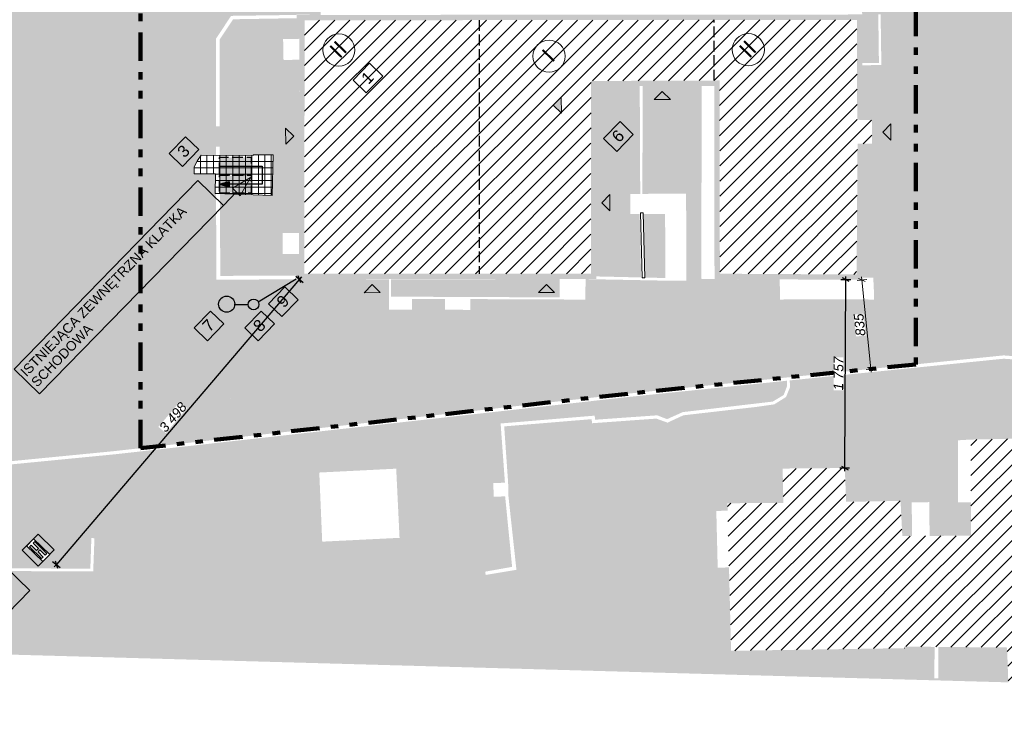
# Model space of a CAD drawing. Header units: metres. Extents: x -95 to 251, y -129 to 218.
# Tile 2 of 4: x -18 to 74, y -49 to 16. Entities that reach past the tile are written whole.
import ezdxf
from ezdxf.xclip import XClip

# ---------------------------------------------------------------- set-up
doc = ezdxf.new("R2010")
doc.units = ezdxf.units.M
doc.header["$LTSCALE"] = 0.01
doc.header["$MEASUREMENT"] = 0
doc.header["$XCLIPFRAME"] = 0
for name, pattern in [('Krawędzie ukryte', [135, 100, -35]), ('Przerywana potrójnie', [723.19442, 264.583325, -105.833328, 70.555556, -105.833328, 70.555556, -105.833328]), ('Wipeout_Contour', [100, 0, -100])]:
    doc.linetypes.add(name, pattern=pattern)
for name, color, linetype in [('0_MDCP z klauzulą', 7, 'Continuous'), ('2_hydranty.PZT', 7, 'Continuous'), ('2_umeblowanie.ISTN', 7, 'Continuous'), ('3_budynki.PZT', 7, 'Continuous'), ('3_kd.PZT', 7, 'Continuous'), ('3_lądowisko.K_IR', 7, 'Continuous'), ('3_utwardzenia.PZT', 7, 'Continuous'), ('3_wymiary.PZT', 7, 'Continuous'), ('3_zieleń.PZT', 7, 'Continuous'), ('4_opisy.PZT', 7, 'Continuous'), ('Mapa Lądowisko Bochnia_5_0', 7, 'Continuous')]:
    doc.layers.add(name, color=color, linetype=linetype)
doc.styles.add('GENERATED_STYLE_1', font='txt')
doc.styles.add('GENERATED_STYLE_2', font='txt')
doc.dimstyles.new('GENERATED_STYLE__1', dxfattribs={"dimtxt": 0.9, "dimasz": 0.458937, "dimexe": 0.18, "dimexo": 0.02, "dimgap": 0.09, "dimtad": 1, "dimdec": 0, "dimlfac": 100, "dimzin": 0, "dimdsep": 46, "dimtxsty": 'GENERATED_STYLE_1', "dimblk": 'ARROWHEAD_2', "dimblk1": 'ARROWHEAD_2', "dimblk2": 'ARROWHEAD_2', "dimcen": 0.09, "dimclrd": 1, "dimclre": 1, "dimclrt": 1, "dimadec": 1, "dimazin": 0, "dimtfac": 1, "dimtdec": 4, "dimtmove": 0, "dimatfit": 3, "dimfxl": 0, "dimtolj": 1, "dimtzin": 0, "dimarcsym": 0})
picture_1 = doc.add_image_def('image1.tif', size_in_pixel=(6614, 4961))
pattern_1 = [(45, (0, 0), (-0.707107, 0.707107), [])]

# ---------------------------------------------------------------- blocks, each defined once
blk = doc.blocks.new('Rysunek_1_5', base_point=(78.118, 44.483))
at = {"layer": 'Mapa Lądowisko Bochnia_5_0', "color": 9, "lineweight": 0}
image = blk.add_image(picture_1, insert=(55.671, -129.073), size_in_units=(279.993, 210.016), rotation=45.7581, dxfattribs=at)
image.set_boundary_path([(-0.5, -0.5), (6613.5, 4960.5)])
blk = doc.blocks.new('*D2')
at = {"layer": '3_wymiary.PZT', "color": 1, "linetype": 'Continuous', "lineweight": 30}
for p, q in [((8.036, -8.597), (-14.648, -35.227)), ((7.692, -8.304), (8.381, -8.891)), ((8.153, -8.926), (7.92, -8.269)), ((8.228, -8.373), (8.036, -8.597)), ((-14.993, -34.933), (-14.303, -35.521)), ((-14.648, -35.227), (-14.84, -35.452)), ((-14.765, -34.898), (-14.531, -35.555))]:
    blk.add_line(p, q, dxfattribs=at)
at = {"color": 254, "linetype": 'Wipeout_Contour', "lineweight": 0, "ltscale": 87.409421}
blk.add_wipeout([(-4.441, -22.967), (-2.445, -20.624), (-3.13, -20.04), (-5.126, -22.383)], dxfattribs=at).dxf.layer = '3_wymiary.PZT'
at = {"layer": '3_wymiary.PZT', "color": 1, "lineweight": 30, "insert": (-4.441, -22.967), "char_height": 0.9, "attachment_point": 7, "rotation": 49.57386, "style": 'GENERATED_STYLE_1'}
blk.add_mtext('\\A1;{\\pql;\\fArial|b0|i1|c238|p38;3\xa0498}', dxfattribs=at)
blk = doc.blocks.new('ARROWHEAD_2')
at = {"color": 0, "linetype": 'Continuous', "lineweight": 0}
for p, q in [((0, 0), (-1, 0)), ((-0.38, -0.66), (0.38, 0.66))]:
    blk.add_line(p, q, dxfattribs=at)
blk = doc.blocks.new('*D4')
at = {"layer": '3_wymiary.PZT', "color": 1, "linetype": 'Continuous', "lineweight": 0}
for p, q in [((60.04, -8.706), (60.941, -8.615)), ((60.808, -8.803), (60.172, -8.518)), ((60.46, -8.367), (60.49, -8.66)), ((60.49, -8.66), (61.337, -16.972)), ((60.886, -17.018), (61.787, -16.926)), ((61.019, -16.829), (61.655, -17.114)), ((61.337, -16.972), (61.367, -17.265))]:
    blk.add_line(p, q, dxfattribs=at)
at = {"color": 254, "linetype": 'Wipeout_Contour', "lineweight": 0, "ltscale": 246.636749}
blk.add_wipeout([(60.838, -13.853), (60.631, -11.815), (59.735, -11.906), (59.943, -13.945)], dxfattribs=at).dxf.layer = '3_wymiary.PZT'
at = {"layer": '3_wymiary.PZT', "color": 1, "lineweight": 0, "insert": (60.838, -13.853), "char_height": 0.9, "attachment_point": 7, "rotation": 95.81573, "style": 'GENERATED_STYLE_1'}
blk.add_mtext('\\A1;{\\pql;\\fArial|b0|i1|c238|p38;835}', dxfattribs=at)
blk = doc.blocks.new('*D7')
at = {"layer": '3_wymiary.PZT', "color": 1, "linetype": 'Continuous', "lineweight": 30}
for p, q in [((59.444, -8.655), (58.538, -8.649)), ((59.292, -8.828), (58.69, -8.476)), ((58.892, -26.224), (58.991, -8.652)), ((58.991, -8.652), (58.993, -8.357)), ((59.345, -26.226), (58.439, -26.221)), ((58.591, -26.048), (59.193, -26.4)), ((58.891, -26.519), (58.892, -26.224))]:
    blk.add_line(p, q, dxfattribs=at)
at = {"color": 254, "linetype": 'Wipeout_Contour', "lineweight": 0, "ltscale": 243.546664}
blk.add_wipeout([(58.753, -18.976), (58.77, -15.898), (57.87, -15.893), (57.853, -18.971)], dxfattribs=at).dxf.layer = '3_wymiary.PZT'
at = {"layer": '3_wymiary.PZT', "color": 1, "lineweight": 30, "insert": (58.753, -18.976), "char_height": 0.9, "attachment_point": 7, "rotation": 89.67859, "style": 'GENERATED_STYLE_1'}
blk.add_mtext('\\A1;{\\pql;\\fArial|b0|i1|c238|p38;1\xa0757}', dxfattribs=at)

msp = doc.modelspace()

# ---------------------------------------------------------------- hatches: boundary and pattern name
at = {"layer": '3_budynki.PZT', "linetype": 'Continuous', "lineweight": 0}
h = msp.add_hatch(color=7, dxfattribs=at)
h.paths.add_polyline_path([(7.758, 16.068), (7.753, 15.763), (8.008, 15.762), (7.984, -8.256), (7.734, -8.256), (7.734, -8.606), (8.036, -8.597), (35.716, -8.59), (35.722, 9.403), (46.712, 9.446), (46.742, -8.583), (60.49, -8.66), (60.578, 3.542), (61.928, 3.553), (61.929, 6.721), (60.549, 6.766), (60.519, 16.108), (8.01, 16.065)])
h.paths.add_polyline_path([(35.216, -8.09), (35.223, 9.901), (47.211, 9.948), (47.241, -8.086), (59.994, -8.158), (60.081, 4.038), (61.428, 4.049), (61.429, 6.237), (60.051, 6.282), (60.021, 15.608), (8.508, 15.566), (8.483, -8.097)], flags=0)
at = {"layer": '3_budynki.PZT', "linetype": 'Continuous', "lineweight": 9}
h = msp.add_hatch(dxfattribs=at)
h.set_pattern_fill('PZT_oznaczenia_budynków__5C', style=0, pattern_type=2)
h.set_pattern_definition(pattern_1)
h.paths.add_polyline_path([(8.508, 15.566), (60.021, 15.608), (60.051, 6.282), (61.429, 6.237), (61.428, 4.049), (60.081, 4.038), (59.994, -8.158), (47.241, -8.086), (47.211, 9.948), (35.223, 9.901), (35.216, -8.09), (8.483, -8.097)])
h = msp.add_hatch(dxfattribs=at)
h.set_pattern_fill('PZT_oznaczenia_budynków__5C', style=0, pattern_type=2)
h.set_pattern_definition(pattern_1)
h.paths.add_polyline_path([(53.094, -26.272), (58.892, -26.224), (59.019, -29.376), (64.095, -29.295), (64.259, -32.581), (70.658, -32.532), (70.639, -23.565), (84.418, -23.305), (84.592, -31.668), (86.904, -31.617), (86.907, -33.993), (84.645, -34.037), (84.693, -36.303), (84.909, -46.528), (74.144, -46.229), (74.028, -42.974), (64.438, -42.889), (64.447, -43.037), (48.284, -43.28), (48.26, -42.303), (48.112, -36.244), (47.963, -30.203), (47.946, -29.508), (51.375, -29.491), (53.165, -29.482)])
at = {"layer": '3_utwardzenia.PZT', "linetype": 'Continuous', "lineweight": 0}
h = msp.add_hatch(color=254, dxfattribs=at)
h.paths.add_polyline_path([(-29.848, 8.648), (-29.346, 8.695), (-29.346, 7.81), (-26.696, 7.673), (-22.895, 7.599), (-21.82, 7.731), (-20.61, 8.124), (-19.738, 8.563), (-19.157, 8.882), (-18.028, 9.77), (-12.145, 15.646), (-9.866, 17.755), (-8.693, 18.432), (-7.683, 18.818), (-6.312, 19.18), (1.45, 19.309), (2.944, 19.788), (7.071, 22.348), (13.388, 19.337), (13.359, 19.071), (10.922, 19.091), (10.93, 18.935), (10.3, 18.939), (10.322, 17.631), (9.967, 17.632), (10.01, 16.063), (7.734, 16.091), (7.162, 16.631), (1.366, 16.654), (0.572, 16.463), (-0.419, 16.088), (-0.917, 15.701), (-1.404, 15.106), (-1.74, 14.357), (-1.916, 13.607), (-1.91, 8.486), (-1.868, 7.783), (-1.707, 7.113), (-1.364, 6.64), (-0.89, 6.157), (-0.272, 5.757), (0.254, 5.663), (0.585, 5.671), (7.988, 5.834), (7.996, 3.747), (0.588, 3.767), (0.249, 3.768), (-0.429, 3.496), (-1.1, 3.014), (-1.495, 2.492), (-1.786, 1.881), (-1.88, -10.046), (-1.799, -11.221), (-1.555, -12.362), (-1.19, -13.316), (-0.713, -14.147), (0.326, -15.505), (1.311, -16.526), (2.527, -17.395), (4.088, -18.06), (5.869, -18.399), (8.06, -18.426), (7.734, -8.606), (16.366, -8.601), (16.368, -11.452), (18.532, -11.451), (18.532, -10.431), (21.612, -10.445), (21.601, -11.44), (23.962, -11.465), (23.972, -10.455), (34.701, -10.502), (34.712, -8.59), (42.405, -8.739), (44.115, -8.73), (45.518, -8.564), (46.742, -8.583), (47.368, -8.587), (52.818, -8.617), (52.864, -10.498), (55.241, -10.463), (61.629, -10.496), (61.631, -10.196), (67.141, -8.28), (71.21, -6.832), (71.432, -6.627), (71.523, -6.365), (71.557, -5.785), (71.445, -5.483), (71.233, -5.268), (66.534, -3.379), (67.068, 17.831), (71.662, 17.768), (71.999, 17.886), (72.165, 18.233), (72.185, 19.171), (72.239, 21.546), (72.157, 23.174), (71.837, 24.277), (71.532, 24.895), (70.555, 26.014), (69.392, 26.826), (68.034, 27.395), (66.829, 27.621), (65.853, 27.606), (64.98, 27.298), (63.863, 26.752), (62.475, 25.843), (61.279, 24.788), (59.934, 23.503), (58.941, 22.562), (57.965, 21.375), (57.377, 20.328), (57.021, 18.76), (55.516, 19.222), (55.212, 18.065), (54.817, 18.017), (33.138, 17.856), (27.808, 17.847), (24.389, 17.84), (10.202, 24.757), (10.757, 25.184), (13.544, 27.717), (13.697, 28.446), (12.961, 29.767), (12.134, 44.148), (18.147, 44.494), (19.747, 42.314), (20.526, 28.057), (21.132, 26.108), (21.86, 25.117), (22.43, 24.612), (23.285, 24.108), (24.354, 23.837), (32.085, 23.835), (47.887, 23.756), (48.741, 25.033), (48.858, 31.455), (44.135, 31.364), (44.094, 33.958), (34.435, 33.859), (34.453, 39.959), (35.202, 39.958), (35.206, 43.099), (34.458, 43.1), (34.46, 44.332), (33.611, 44.335), (33.551, 45.38), (42.852, 45.915), (42.912, 45.272), (47.066, 45.61), (47.008, 46.154), (50.152, 46.334), (51.466, 34.806), (51.902, 33.935), (52.646, 33.251), (53.571, 32.839), (54.682, 32.734), (74.339, 33.286), (90.34, 33.644), (102.138, 33.963), (103.339, 34.078), (104.34, 34.331), (105.359, 34.805), (106.208, 35.304), (106.915, 35.886), (107.605, 36.595), (108.183, 37.289), (108.506, 37.993), (108.637, 38.43), (108.749, 39.418), (108.722, 41.454), (108.681, 41.857), (108.666, 42.486), (106.568, 48.186), (106.286, 49.172), (106.227, 49.559), (107.221, 49.616), (115.203, 50.284), (115.269, 38.264), (115.499, 25.236), (115.411, 22.261), (115.071, 18.576), (114.89, 17.258), (112.812, 7.069), (110.755, -3.019), (106.516, -23.748), (102.723, -42.305), (101.7, -46.996), (95.424, -46.821), (99.365, -26.848), (98.152, -25.519), (96.075, -24.761), (95.76, -24.68), (93.73, -34.298), (91.281, -34.232), (91.234, -35.928), (93.337, -35.985), (91.002, -46.472), (91.491, -46.579), (91.462, -46.711), (89.539, -46.657), (90.973, -36.015), (86.955, -36.255), (86.907, -33.993), (86.904, -31.617), (86.473, -31.626), (86.251, -23.626), (84.423, -23.542), (84.418, -23.305), (70.639, -23.565), (69.445, -23.635), (69.458, -29.436), (70.651, -29.433), (70.658, -32.532), (66.801, -32.561), (66.777, -29.408), (65.137, -29.42), (65.161, -32.574), (64.259, -32.581), (64.095, -29.295), (59.019, -29.376), (58.892, -26.224), (53.094, -26.272), (53.165, -29.482), (47.946, -29.508), (47.963, -30.203), (46.909, -30.229), (47.039, -35.524), (48.093, -35.498), (48.284, -43.28), (64.447, -43.037), (64.438, -42.889), (67.267, -42.914), (67.249, -45.838), (67.606, -45.84), (67.624, -42.917), (74.028, -42.974), (74.144, -46.229), (-20.379, -43.596), (-26.073, -43.437), (-29.469, -40.037), (-29.528, -26.634), (-27.82, -26.458), (-27.789, -26.757), (-26.57, -27.344), (-11.184, -27.232), (-4.746, -25.637), (1.401, -25.287), (9.853, -25.123), (9.968, -25.105), (9.878, -26.644), (10.072, -31.245), (8.043, -31.519), (8.524, -34.378), (9.657, -35.687), (10.092, -36.005), (11.7, -36.805), (13.6, -37.163), (16.175, -37.2), (19.318, -36.884), (25.405, -36.198), (28.265, -35.723), (27.522, -28.865), (27.492, -27.59), (27.124, -22.337), (35.29, -21.661), (35.309, -22.043), (41.315, -21.611), (42.359, -21.987), (43.835, -21.303), (50.706, -20.512), (52.315, -20.279), (53.409, -19.599), (53.772, -18.711), (53.764, -18.046), (73.723, -16.02), (80.151, -16.498), (96.566, -18.552), (96.529, -19.236), (96.831, -19.274), (96.85, -18.978), (99.105, -18.457), (99.766, -18.123), (100.369, -17.776), (100.942, -17.231), (101.354, -16.618), (104.182, -2.868), (104.297, -1.839), (104.258, -1.127), (104.036, -0.423), (103.731, 0.153), (103.099, 0.951), (102.39, 1.571), (98.293, 1.75), (98.409, 6.942), (103.545, 7.272), (104.825, 7.324), (105.346, 7.56), (105.907, 7.912), (106.391, 8.593), (106.498, 9.094), (107.637, 14.412), (108.582, 22.004), (108.65, 22.819), (108.474, 23.885), (108.108, 24.813), (107.616, 25.641), (106.856, 26.423), (106.048, 27.084), (104.273, 28.171), (85.234, 28.315), (81.964, 28.026), (80.854, 26.793), (79.921, 25.629), (79.149, 24.392), (78.71, 22.966), (78.554, 21.455), (78.448, 13.439), (78.391, -1.243), (78.208, -7.488), (78.255, -8.51), (78.539, -8.944), (79.069, -9.29), (80.171, -9.39), (80.474, -9.395), (81.851, -9.415), (81.797, -12.308), (78.168, -12.177), (78.244, -15.268), (72.861, -15.191), (63.13, -15.15), (54.354, -15.16), (52.834, -17.266), (29.475, -19.725), (8.074, -22.063), (8.108, -21.001), (5.523, -20.899), (4.019, -20.684), (2.465, -20.14), (0.863, -19.361), (-0.628, -18.213), (-1.65, -17.186), (-2.42, -16.242), (-3.212, -14.893), (-3.695, -13.768), (-4.156, -12.5), (-4.388, -11.457), (-4.421, 8.482), (-4.423, 9.903), (-4.613, 10.943), (-4.941, 11.876), (-5.47, 12.769), (-5.722, 13.142), (-5.94, 13.442), (-6.259, 13.803), (-6.467, 13.951), (-6.734, 14.045), (-7.114, 14.136), (-7.705, 14.184), (-8.351, 14.167), (-8.944, 14.089), (-9.974, 13.745), (-10.871, 13.244), (-16.336, 7.868), (-17.8, 6.713), (-19.246, 5.914), (-21.162, 5.286), (-22.942, 5.088), (-26.962, 5.197), (-29.269, 5.209), (-29.161, 4.471), (-29.81, 4.465)])
h.paths.add_polyline_path([(43.488, 44.19), (43.838, 44.23), (43.798, 44.576), (43.448, 44.535)], flags=0)
h.paths.add_polyline_path([(46.274, 44.51), (46.622, 44.544), (46.587, 44.903), (46.239, 44.87)], flags=0)
h.paths.add_polyline_path([(-26.278, -32.056), (-26.186, -35.549), (-11.478, -35.617), (-11.38, -32.76), (-11.091, -32.775), (-11.21, -35.88), (-26.443, -35.798), (-26.528, -32.063)], flags=0)
for points in [[(57.021, 18.76), (57.377, 20.328), (57.965, 21.375), (58.875, 20.963), (60.935, 20.211), (68.81, 19.941), (72.239, 21.546), (72.185, 19.171), (72.165, 18.233), (71.999, 17.886), (71.662, 17.768), (69.191, 17.806), (67.068, 17.831), (66.534, -3.379), (71.233, -5.268), (71.445, -5.483), (71.557, -5.785), (71.523, -6.365), (71.432, -6.627), (71.21, -6.832), (67.141, -8.28), (61.631, -10.196), (61.551, -8.46), (61.643, -8.486), (64.797, -7.333), (65.105, 3.562), (61.928, 3.553), (61.929, 6.721), (65.166, 6.6), (65.251, 18.016), (62.154, 18.046), (62.235, 16.114), (62.038, 16.107), (62.017, 16.107), (62.076, 11.588), (60.534, 11.578), (60.519, 16.108), (60.412, 17.913), (58.004, 18.766)], [(45.518, -8.564), (44.115, -8.73), (44.093, -0.605), (44.041, 7.466), (41.715, 7.443), (40.404, 8.233), (40.369, 9.421), (45.537, 9.441)], [(38.88, -2.297), (35.718, -2.188), (35.719, -0.732), (38.881, -0.852)], [(16.562, -10.227), (16.57, -8.601), (32.306, -8.592), (32.291, -10.296)], [(19.318, -36.884), (16.175, -37.2), (17.115, -32.751), (17.364, -32.738), (17.053, -26.283), (19.399, -27.432)]]:
    msp.add_hatch(color=9, dxfattribs=at).paths.add_polyline_path(points)
at = {"layer": '3_zieleń.PZT', "linetype": 'Continuous', "lineweight": 0}
h = msp.add_hatch(color=81, dxfattribs=at)
h.paths.add_polyline_path([(-27.785, 20.381), (-16.731, 20.521), (-18.343, 37.639), (-17.197, 40.038), (-13.873, 39.004), (-14.026, 38.526), (-12.515, 38.041), (-11.702, 40.57), (-13.214, 41.055), (-16.325, 41.854), (-16.005, 42.53), (4.391, 43.703), (7.081, 32.683), (6.913, 32.708), (7.388, 29.194), (8.142, 24.976), (8.05, 24.546), (6.981, 22.391), (7.071, 22.348), (2.944, 19.788), (1.45, 19.309), (-6.312, 19.18), (-7.683, 18.818), (-8.693, 18.432), (-9.866, 17.755), (-12.145, 15.646), (-18.028, 9.77), (-19.251, 8.808), (-20.61, 8.124), (-21.82, 7.731), (-22.895, 7.599), (-26.696, 7.673), (-29.346, 7.81), (-29.346, 8.305), (-29.29, 8.307), (-29.305, 8.807), (-29.849, 8.79), (-29.954, 20.345)])
h.paths.add_polyline_path([(-6.453, 29.16), (-6.378, 30.844), (-5.077, 30.786), (-5.151, 29.102)], flags=0)
h.paths.add_polyline_path([(-0.455, 21.378), (-0.437, 21.213), (-10.866, 20.244), (-10.881, 20.409)], flags=0)
for points in [[(60.549, 6.766), (60.534, 11.37), (62.304, 11.388), (62.235, 16.114), (62.154, 18.046), (65.251, 18.016), (65.166, 6.6), (61.929, 6.721)], [(7.758, 16.068), (7.162, 16.631), (2.484, 16.658), (1.366, 16.654), (0.572, 16.463), (-0.419, 16.088), (-0.917, 15.701), (-1.404, 15.106), (-1.74, 14.357), (-1.916, 13.607), (-1.91, 8.486), (-1.868, 7.783), (-1.707, 7.113), (-1.364, 6.64), (-0.89, 6.157), (-0.272, 5.757), (0.254, 5.663), (0.245, 13.847), (1.651, 15.98)], [(0.574, 13.752), (1.84, 15.661), (7.753, 15.763), (8.008, 15.762), (8.006, 13.837), (6.504, 13.807), (6.542, 11.856), (8.004, 11.891), (7.998, 5.821), (7.988, 5.834), (0.585, 5.671)], [(-29.269, 5.209), (-26.962, 5.197), (-22.942, 5.088), (-21.162, 5.286), (-19.246, 5.914), (-17.8, 6.713), (-16.336, 7.868), (-10.871, 13.244), (-9.974, 13.745), (-8.944, 14.089), (-8.351, 14.167), (-7.705, 14.184), (-7.114, 14.136), (-6.734, 14.045), (-6.467, 13.951), (-6.259, 13.803), (-5.94, 13.442), (-5.722, 13.142), (-5.47, 12.769), (-4.941, 11.876), (-4.613, 10.943), (-4.423, 9.903), (-4.388, -11.457), (-4.156, -12.5), (-3.695, -13.768), (-3.212, -14.893), (-2.42, -16.242), (-1.65, -17.186), (-0.628, -18.213), (0.863, -19.361), (1.468, -19.657), (2.414, -20.115), (4.019, -20.684), (5.523, -20.899), (8.108, -21.001), (8.074, -22.063), (29.475, -19.725), (52.834, -17.266), (54.354, -15.16), (63.13, -15.15), (72.861, -15.191), (78.244, -15.268), (78.168, -12.177), (80.204, -12.229), (80.155, -16.195), (73.709, -15.711), (38.646, -19.283), (-9.311, -24.651), (-27.82, -26.458), (-28.861, -26.563), (-29.148, 1.4), (-29.782, 1.401), (-29.81, 4.465), (-29.161, 4.471)], [(39.812, -0.633), (38.881, -0.636), (38.881, -0.852), (35.719, -0.732), (35.722, 9.403), (39.767, 9.419)], [(40.016, -0.635), (40.038, 9.42), (40.369, 9.421), (40.404, 8.233), (41.715, 7.443), (44.041, 7.466), (44.093, -0.605)], [(0.249, 3.768), (0.267, -8.65), (7.734, -8.606), (8.06, -18.426), (5.869, -18.399), (4.088, -18.06), (2.527, -17.395), (1.311, -16.526), (0.326, -15.505), (-0.713, -14.147), (-1.19, -13.316), (-1.555, -12.362), (-1.799, -11.221), (-1.88, -10.046), (-1.786, 1.881), (-1.495, 2.492), (-1.1, 3.014), (-0.429, 3.496)], [(0.588, 3.767), (7.996, 3.747), (7.988, -4.292), (6.465, -4.294), (6.46, -6.232), (7.986, -6.236), (7.984, -8.256), (0.645, -8.29)], [(60.578, 3.542), (61.928, 3.553), (65.105, 3.562), (64.797, -7.333), (61.643, -8.486), (61.551, -8.46), (60.49, -8.46)], [(39.763, -2.506), (39.898, -8.437), (35.716, -8.339), (35.718, -2.188), (38.88, -2.297), (38.885, -2.504)], [(40.148, -8.442), (40.014, -2.506), (42.134, -2.511), (42.156, -8.489)], [(-27.789, -26.757), (-26.57, -27.344), (-11.184, -27.232), (-4.746, -25.637), (1.401, -25.287), (9.853, -25.123), (9.968, -25.105), (9.878, -26.644), (17.053, -26.283), (19.399, -27.432), (19.318, -36.884), (25.405, -36.198), (25.347, -35.894), (27.864, -35.448), (27.213, -28.872), (26.142, -28.896), (26.113, -27.62), (27.193, -27.596), (26.82, -22.456), (26.791, -22.065), (35.567, -21.332), (35.603, -21.714), (41.397, -21.303), (42.314, -21.661), (43.78, -21.003), (52.174, -20.021), (53.193, -19.41), (53.495, -18.608), (53.511, -18.072), (38.664, -19.596), (-9.288, -24.951)], [(17.115, -32.751), (16.175, -37.2), (13.6, -37.163), (11.7, -36.805), (10.138, -36.028), (10.092, -36.005), (9.657, -35.687), (8.524, -34.378), (8.043, -31.519), (10.072, -31.245), (10.15, -33.096)]]:
    msp.add_hatch(color=81, dxfattribs=at).paths.add_polyline_path(points)
at = {"layer": '4_opisy.PZT', "linetype": 'Continuous', "lineweight": 0}
for points in [[(32.447, 8.386), (31.702, 7.631), (32.456, 6.886)], [(42.627, 8.182), (41.872, 8.927), (41.127, 8.173)], [(63.174, 5.891), (62.428, 5.137), (63.183, 4.391)], [(6.747, 3.992), (7.492, 4.747), (6.738, 5.492)], [(36.964, -0.706), (36.218, -1.461), (36.973, -2.206)], [(15.563, -9.847), (14.808, -9.102), (14.063, -9.856)], [(31.81, -9.838), (31.056, -9.092), (30.311, -9.847)]]:
    msp.add_hatch(color=7, dxfattribs=at).paths.add_polyline_path(points)

# ---------------------------------------------------------------- linework, layer by layer
at = {"layer": '2_umeblowanie.ISTN', "color": 7, "linetype": 'Krawędzie ukryte', "lineweight": 25}
for points in [[(24.786, 15.579), (24.786, -8.093)], [(46.711, 9.946), (46.701, 15.597)]]:
    msp.add_lwpolyline(points, dxfattribs=at)
at = {"layer": '3_kd.PZT', "color": 92, "linetype": 'Continuous', "lineweight": 30}
for points in [[(4.185, -10.71), (7.734, -8.556)], [(1.952, -10.954), (3.248, -10.954)]]:
    msp.add_lwpolyline(points, dxfattribs=at)
for centre, radius in [((1.24, -10.931), 0.75), ((3.748, -10.954), 0.5)]:
    msp.add_circle(centre, radius, dxfattribs=at)
at = {"layer": '4_opisy.PZT', "color": 7, "linetype": 'Continuous', "lineweight": 0}
for p, q in [((32.447, 8.386), (31.702, 7.631)), ((32.447, 8.386), (32.456, 6.886)), ((41.127, 8.173), (41.872, 8.927)), ((42.627, 8.182), (41.872, 8.927)), ((32.456, 6.886), (31.702, 7.631)), ((42.627, 8.182), (41.127, 8.173)), ((63.174, 5.891), (62.428, 5.137)), ((63.174, 5.891), (63.183, 4.391)), ((6.747, 3.992), (6.738, 5.492)), ((6.738, 5.492), (7.492, 4.747)), ((6.747, 3.992), (7.492, 4.747)), ((63.183, 4.391), (62.428, 5.137)), ((36.964, -0.706), (36.218, -1.461)), ((36.964, -0.706), (36.973, -2.206)), ((36.973, -2.206), (36.218, -1.461)), ((14.063, -9.856), (14.808, -9.102)), ((15.563, -9.847), (14.808, -9.102)), ((30.311, -9.847), (31.056, -9.092)), ((31.81, -9.838), (31.056, -9.092)), ((15.563, -9.847), (14.063, -9.856)), ((31.81, -9.838), (30.311, -9.847))]:
    msp.add_line(p, q, dxfattribs=at)
at = {"layer": '4_opisy.PZT', "color": 7, "linetype": 'Continuous', "lineweight": 0, "flags": 128}
for points in [[(13.027, 9.988), (14.561, 11.564), (15.8, 10.358), (14.265, 8.782)], [(36.392, 4.539), (37.926, 6.115), (39.165, 4.909), (37.63, 3.333)]]:
    msp.add_lwpolyline(points, close=True, dxfattribs=at)
at = {"layer": '4_opisy.PZT', "color": 7, "linetype": 'Continuous', "lineweight": 0}
for centre in [(11.701, 12.79), (49.894, 12.821), (31.305, 12.219)]:
    msp.add_circle(centre, 1.5, dxfattribs=at)

# ---------------------------------------------------------------- block references
at = {"layer": '0_MDCP z klauzulą', "color": 250, "linetype": 'Continuous', "lineweight": 15}
ref = msp.add_blockref('Rysunek_1_5', (78.118, 44.483), dxfattribs=at)
XClip(ref).set_block_clipping_path([(55.6714299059, -129.0731638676), (251.0192717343, 71.5137601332), (100.5639149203, 218.0394092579), (-94.7839269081, 17.4524852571)])

# ---------------------------------------------------------------- texts
at = {"layer": '4_opisy.PZT', "color": 7, "linetype": 'Continuous', "lineweight": 0, "attachment_point": 5, "rotation": 45.7581, "style": 'GENERATED_STYLE_2'}
for s, insert, char_height in [('\\A1;{\\pqc;\\fArial|b0|i0|c238|p38;I\\fArial|b0|i0|c238|p38;I \\fArial|b0|i0|c238|p38;   }', (11.639, 12.85), 1.5), ('\\A1;{\\pqc;\\fArial|b0|i0|c238|p38;I\\fArial|b0|i0|c238|p38;  \\fArial|b0|i0|c238|p38; }', (31.244, 12.279), 1.5), ('\\A1;{\\pqc;\\fArial|b0|i0|c238|p38;I\\fArial|b0|i0|c238|p38;I \\fArial|b0|i0|c238|p38;   }', (49.833, 12.881), 1.5), ('\\A1;{\\pqc;\\fArial|b0|i0|c238|p38;1}', (14.368, 10.217), 1.1), ('\\A1;{\\pqc;\\fArial|b0|i0|c238|p38;6\\fArial|b0|i0|c238|p38;  }', (37.74, 4.761), 1.1)]:
    msp.add_mtext(s, dxfattribs=dict(at, insert=insert, char_height=char_height))

# ---------------------------------------------------------------- next in the draw order: wipeouts: each hides what was drawn before it
at = {"color": 254, "linetype": 'Wipeout_Contour', "lineweight": 0, "ltscale": 162.14718}
msp.add_wipeout([(39.849, -2.406), (40.006, -8.469), (40.256, -8.462), (40.099, -2.399)], dxfattribs=at).dxf.layer = '3_lądowisko.K_IR'
at = {"color": 254, "linetype": 'Wipeout_Contour', "lineweight": 0, "ltscale": 34.308786}
msp.add_wipeout([(-1.791, 1.236), (0.2, 1.242), (0.17, -0.609), (5.497, -0.786), (5.574, 3.005), (3.7, 3.016), (3.701, 2.945), (-1.125, 2.982), (-1.495, 2.492), (-1.786, 1.881)], dxfattribs=at).dxf.layer = '4_opisy.PZT'

# ---------------------------------------------------------------- next in the draw order: hatches: boundary and pattern name
at = {"layer": '3_budynki.PZT', "linetype": 'Continuous', "lineweight": 0}
for points in [[(0.541, 1.156), (3.547, 1.156), (3.547, 2.761), (0.541, 2.761)], [(0.541, -0.533), (3.547, -0.533), (3.547, 1.071), (0.541, 1.071)]]:
    msp.add_hatch(color=255, dxfattribs=at).paths.add_polyline_path(points)
at = {"layer": '4_opisy.PZT', "linetype": 'Continuous', "lineweight": 0}
h = msp.add_hatch(dxfattribs=at)
h.set_pattern_fill('Siatka_60x60_0001', color=255, style=0, pattern_type=2)
h.set_pattern_definition([(0, (0, 0), (0, 0.6), []), (90, (0, 0), (-0.6, 0), [])])
h.paths.add_polyline_path([(-1.791, 1.236), (0.2, 1.242), (0.17, -0.609), (5.497, -0.786), (5.574, 3.005), (3.7, 3.016), (3.701, 2.945), (-1.125, 2.982), (-1.495, 2.492), (-1.786, 1.881)])
at = {"layer": '4_opisy.PZT', "linetype": 'Continuous', "lineweight": 30}
msp.add_hatch(color=150, dxfattribs=at).paths.add_polyline_path([(0.541, 0.269), (1.474, 0.019), (1.474, 0.519)])
at = {"layer": '4_opisy.PZT', "linetype": 'Continuous', "lineweight": 0}
msp.add_hatch(color=1, dxfattribs=at).paths.add_polyline_path([(3.453, 0.878), (1.793, -0.11), (2.51, -0.808)])

# ---------------------------------------------------------------- next in the draw order: linework, layer by layer
at = {"layer": '3_budynki.PZT', "color": 230, "linetype": 'Przerywana potrójnie', "lineweight": 100}
msp.add_lwpolyline([(-6.791, -24.369), (-6.791, 23.969), (43.88, 23.969), (43.88, 26.469), (51.078, 26.469), (51.078, 23.969), (65.519, 23.969), (65.519, -16.546), (38.646, -19.283)], close=True, dxfattribs=at)
at = {"layer": '3_budynki.PZT', "color": 7, "linetype": 'Krawędzie ukryte', "lineweight": 25, "flags": 128}
for points in [[(0.541, 1.156), (3.547, 1.156), (3.547, 2.761), (0.541, 2.761)], [(0.541, -0.533), (3.547, -0.533), (3.547, 1.071), (0.541, 1.071)]]:
    msp.add_lwpolyline(points, close=True, dxfattribs=at)
at = {"layer": '3_lądowisko.K_IR', "color": 250, "linetype": 'Continuous', "lineweight": 0, "flags": 128}
for points in [[(40.099, -2.399), (39.849, -2.406)], [(39.849, -2.406), (40.006, -8.469)], [(40.256, -8.462), (40.099, -2.399)], [(40.006, -8.469), (40.256, -8.462)]]:
    msp.add_lwpolyline(points, dxfattribs=at)
at = {"layer": '4_opisy.PZT', "color": 150, "linetype": 'Continuous', "lineweight": 30}
for p, q in [((0.541, 0.269), (1.474, 0.519)), ((0.541, 0.269), (1.474, 0.019)), ((1.474, 0.519), (1.474, 0.019))]:
    msp.add_line(p, q, dxfattribs=at)
at = {"layer": '4_opisy.PZT', "color": 1, "linetype": 'Continuous', "lineweight": 0}
for p, q in [((3.453, 0.878), (1.793, -0.11)), ((3.453, 0.878), (2.51, -0.808)), ((2.51, -0.808), (1.793, -0.11))]:
    msp.add_line(p, q, dxfattribs=at)
at = {"layer": '4_opisy.PZT', "color": 7, "linetype": 'Continuous', "lineweight": 0, "flags": 128}
msp.add_lwpolyline([(-4.134, 3.126), (-2.599, 4.702), (-1.361, 3.496), (-2.896, 1.92)], close=True, dxfattribs=at)
at = {"layer": '4_opisy.PZT', "color": 9, "linetype": 'Continuous', "lineweight": 0, "flags": 128}
msp.add_lwpolyline([(-1.791, 1.236), (0.2, 1.242), (0.17, -0.609), (5.497, -0.786), (5.574, 3.005), (3.7, 3.016), (3.701, 2.945), (-1.125, 2.982), (-1.495, 2.492), (-1.786, 1.881)], close=True, dxfattribs=at)
at = {"layer": '4_opisy.PZT', "color": 150, "linetype": 'Continuous', "lineweight": 30, "flags": 128}
msp.add_lwpolyline([(0.541, 1.959), (3.547, 1.959), (4.547, 1.959), (4.547, 0.269), (1.474, 0.269)], dxfattribs=at)
at = {"layer": '4_opisy.PZT', "color": 1, "linetype": 'Continuous', "lineweight": 0, "flags": 128}
msp.add_lwpolyline([(0.935, -1.708), (2.152, -0.459)], dxfattribs=at)

# ---------------------------------------------------------------- next in the draw order: texts
at = {"layer": '4_opisy.PZT', "color": 7, "linetype": 'Continuous', "lineweight": 0, "insert": (-2.786, 3.348), "char_height": 1.1, "attachment_point": 5, "rotation": 45.7581, "style": 'GENERATED_STYLE_2'}
msp.add_mtext('\\A1;{\\pqc;\\fArial|b0|i0|c238|p38;3}', dxfattribs=at)

# ---------------------------------------------------------------- next in the draw order: dimensions: what is measured, and where the dimension line sits
at = {"layer": '3_wymiary.PZT', "color": 1, "linetype": 'Continuous', "lineweight": 30}
dim = msp.add_linear_dim(base=(-14.648, -35.227), p1=(8.036, -8.597), p2=(-14.648, -35.227), angle=229.57386, dimstyle='GENERATED_STYLE__1', dxfattribs=at)
dim.commit()
dim.dimension.update_dxf_attribs({"geometry": '*D2', "text_midpoint": (-3.781, -21.498), "dimtype": 160, "text_rotation": 49.57386})
at = {"layer": '3_wymiary.PZT', "color": 1, "linetype": 'Continuous', "lineweight": 0}
dim = msp.add_linear_dim(base=(61.337, -16.972), p1=(60.714, -8.638), p2=(61.339, -16.971), angle=275.81573, dimstyle='GENERATED_STYLE__1', dxfattribs=at)
dim.commit()
dim.dimension.update_dxf_attribs({"geometry": '*D4', "text_midpoint": (60.286, -12.875), "dimtype": 160, "text_rotation": 95.81573})

# ---------------------------------------------------------------- next in the draw order: hatches: boundary and pattern name
at = {"layer": '2_hydranty.PZT', "linetype": 'Continuous', "lineweight": 0}
msp.add_hatch(color=1, dxfattribs=at).paths.add_polyline_path([(-16.355, -32.401), (-17.826, -33.9), (-16.328, -35.371), (-14.857, -33.872)])

# ---------------------------------------------------------------- next in the draw order: linework, layer by layer
at = {"layer": '4_opisy.PZT', "color": 1, "linetype": 'Continuous', "lineweight": 0, "flags": 128}
msp.add_lwpolyline([(-18.59, -16.986), (-1.45, 0.614), (0.935, -1.708), (-16.205, -19.308)], close=True, dxfattribs=at)
at = {"layer": '4_opisy.PZT', "color": 7, "linetype": 'Continuous', "lineweight": 0, "flags": 128}
for points in [[(5.133, -10.886), (6.668, -9.31), (7.906, -10.516), (6.372, -12.092)], [(-1.797, -13.143), (-0.262, -11.567), (0.976, -12.773), (-0.559, -14.349)], [(2.935, -13.143), (4.47, -11.567), (5.709, -12.773), (4.174, -14.349)]]:
    msp.add_lwpolyline(points, close=True, dxfattribs=at)

# ---------------------------------------------------------------- next in the draw order: texts
at = {"layer": '4_opisy.PZT', "color": 1, "linetype": 'Continuous', "lineweight": 0, "insert": (-17.255, -17.937), "char_height": 0.9, "width": 24.06702, "attachment_point": 4, "rotation": 45.7581, "line_spacing_factor": 0.923713, "style": 'GENERATED_STYLE_2'}
msp.add_mtext('\\A1;{\\pql;\\fArial|b0|i0|c238|p38;ISTNIEJĄCA \\fArial|b0|i0|c238|p38;Z\\fArial|b0|i0|c238|p38;EWNĘTRZNA\\fArial|b0|i0|c238|p38; \\fArial|b0|i0|c238|p38;KLATKA SCHODOWA}', dxfattribs=at)
at = {"layer": '4_opisy.PZT', "color": 7, "linetype": 'Continuous', "lineweight": 0, "char_height": 1.1, "attachment_point": 5, "rotation": 45.7581, "style": 'GENERATED_STYLE_2'}
for s, insert in [('\\A1;{\\pqc;\\fArial|b0|i0|c238|p38;9 \\fArial|b0|i0|c238|p38;   }', (6.481, -10.663)), ('\\A1;{\\pqc;\\fArial|b0|i0|c238|p38;7\\fArial|b0|i0|c238|p38; }', (-0.455, -12.914)), ('\\A1;{\\pqc;\\fArial|b0|i0|c238|p38;8  \\fArial|b0|i0|c238|p38; }', (4.284, -12.92))]:
    msp.add_mtext(s, dxfattribs=dict(at, insert=insert))

# ---------------------------------------------------------------- next in the draw order: dimensions: what is measured, and where the dimension line sits
at = {"layer": '3_wymiary.PZT', "color": 1, "linetype": 'Continuous', "lineweight": 30}
dim = msp.add_linear_dim(base=(58.991, -8.652), p1=(58.892, -26.224), p2=(60.49, -8.66), angle=89.67859, dimstyle='GENERATED_STYLE__1', dxfattribs=at)
dim.commit()
dim.dimension.update_dxf_attribs({"geometry": '*D7', "text_midpoint": (58.312, -17.427), "dimtype": 160, "text_rotation": 89.67859})

# ---------------------------------------------------------------- next in the draw order: wipeouts: each hides what was drawn before it
at = {"color": 254, "linetype": 'Wipeout_Contour', "lineweight": 0, "ltscale": 150.520452}
msp.add_wipeout([(-16.763, -32.817), (-17.418, -33.484), (-15.92, -34.955), (-15.265, -34.288)], dxfattribs=at).dxf.layer = '2_hydranty.PZT'

# ---------------------------------------------------------------- next in the draw order: hatches: boundary and pattern name
at = {"layer": '2_hydranty.PZT', "linetype": 'Continuous', "lineweight": 0}
msp.add_hatch(color=7, dxfattribs=at).paths.add_polyline_path([(-16.664, -33.091), (-16.811, -33.241), (-16.324, -33.719), (-16.508, -33.906), (-16.995, -33.428), (-17.142, -33.578), (-16.019, -34.681), (-15.872, -34.531), (-16.358, -34.053), (-16.175, -33.866), (-15.688, -34.344), (-15.541, -34.194)])

# ---------------------------------------------------------------- next in the draw order: linework, layer by layer
at = {"layer": '2_hydranty.PZT', "color": 7, "linetype": 'Continuous', "lineweight": 0}
for p, q in [((-16.355, -32.401), (-17.826, -33.9)), ((-16.763, -32.817), (-17.418, -33.484)), ((-15.265, -34.288), (-16.763, -32.817)), ((-14.857, -33.872), (-16.355, -32.401)), ((-17.826, -33.9), (-16.328, -35.371)), ((-17.418, -33.484), (-15.92, -34.955)), ((-16.995, -33.428), (-17.142, -33.578)), ((-17.142, -33.578), (-16.019, -34.681)), ((-16.508, -33.906), (-16.995, -33.428)), ((-16.664, -33.091), (-16.811, -33.241)), ((-16.811, -33.241), (-16.324, -33.719)), ((-15.541, -34.194), (-16.664, -33.091)), ((-16.324, -33.719), (-16.508, -33.906)), ((-16.358, -34.053), (-16.175, -33.866)), ((-16.328, -35.371), (-14.857, -33.872)), ((-16.175, -33.866), (-15.688, -34.344)), ((-15.872, -34.531), (-16.358, -34.053)), ((-16.019, -34.681), (-15.872, -34.531)), ((-15.92, -34.955), (-15.265, -34.288)), ((-15.688, -34.344), (-15.541, -34.194))]:
    msp.add_line(p, q, dxfattribs=at)
at = {"layer": '4_opisy.PZT', "color": 1, "linetype": 'Continuous', "lineweight": 0, "flags": 128}
msp.add_lwpolyline([(-27.771, -41.783), (-20.528, -34.346), (-17.131, -37.655), (-24.374, -45.092)], close=True, dxfattribs=at)

doc.saveas('drawing.dxf')
